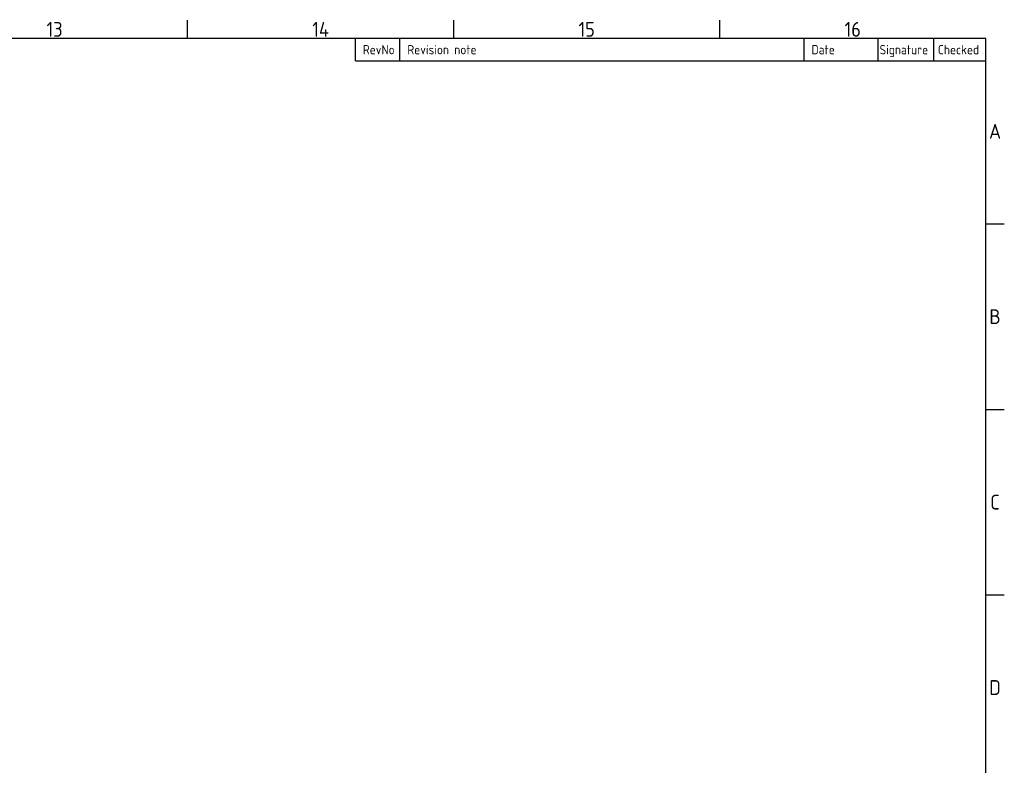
# Model space of a CAD drawing. Extents: x 15 to 1173, y 15 to 825.
# Tile 37 of 37: x 907 to 1173, y 624 to 825. Entities that reach past the tile are written whole.
import ezdxf
from ezdxf.enums import TextEntityAlignment as Align

# ---------------------------------------------------------------- set-up
doc = ezdxf.new("R2010")
doc.units = 0
for name, color, linetype in [('FRAME_025', 7, 'CONTINUOUS'), ('FRAME_050', 6, 'CONTINUOUS'), ('FRAME_070', 5, 'CONTINUOUS')]:
    doc.layers.add(name, color=color, linetype=linetype)
doc.styles.add('ISO_PROPORTIONAL', font='isocp.shx')

# ---------------------------------------------------------------- blocks, each defined once
blk = doc.blocks.new('ISO_A0_TITLE_BLOCK')
at = {"layer": 'FRAME_050'}
for p, q in [((952.75, 820), (952.75, 825)), ((1024.5, 820), (1024.5, 825)), ((1096.25, 820), (1096.25, 825)), ((1168, 770), (1173, 770)), ((1168, 720), (1173, 720)), ((1168, 670), (1173, 670))]:
    blk.add_line(p, q, dxfattribs=at)
at = {"layer": 'FRAME_070'}
for p, q in [((1168, 820), (20, 820)), ((998, 814), (998, 820)), ((1010, 814), (1010, 820)), ((1119, 814), (1119, 820)), ((1139, 814), (1139, 820)), ((1154, 814), (1154, 820)), ((1168, 20), (1168, 820)), ((998, 814), (1168, 814))]:
    blk.add_line(p, q, dxfattribs=at)
at = {"layer": 'FRAME_025', "style": 'ISO_PROPORTIONAL'}
for s, p in [('RevNo', (1000, 817)), ('Revision note', (1012, 817)), ('Date', (1121, 817)), ('Signature', (1139.361, 817)), ('Checked', (1155.083, 817))]:
    blk.add_text(s, height=2.5, dxfattribs=at).set_placement(p, align=Align.MIDDLE_LEFT)
at = {"layer": 'FRAME_025', "style": 'ISO_PROPORTIONAL', "flags": 8}
for tag, p in [('DESIGNED_BY', (1000, 43)), ('CHECKED_BY', (1032, 43)), ('APPROVED_BY_DATE', (1057, 43)), ('FILENAME', (1095, 43)), ('DATE', (1120, 43)), ('SCALE', (1150, 43)), ('EDITION', (1135, 23)), ('SHEET', (1150, 23))]:
    blk.add_attdef(tag, text='', height=2.5, dxfattribs=at).set_placement(p, align=Align.MIDDLE_LEFT)
at = {"layer": 'FRAME_050', "style": 'ISO_PROPORTIONAL'}
for s, p in [('13', (916.875, 822.5)), ('14', (988.625, 822.5)), ('15', (1060.375, 822.5)), ('16', (1132.125, 822.5)), ('A', (1170.5, 795)), ('B', (1170.5, 745)), ('C', (1170.5, 695)), ('D', (1170.5, 645))]:
    blk.add_text(s, height=4, dxfattribs=at).set_placement(p, align=Align.MIDDLE)
at = {"layer": 'FRAME_050', "style": 'ISO_PROPORTIONAL', "flags": 8}
for tag, height, p in [('TITLE', 5, (1120.5, 35)), ('OWNER', 5, (1035.5, 30)), ('DRAWING_NUMBER', 3, (1103, 25))]:
    blk.add_attdef(tag, text='', height=height, dxfattribs=at).set_placement(p, align=Align.MIDDLE)

msp = doc.modelspace()

# ---------------------------------------------------------------- block references
at = {"layer": 'FRAME_070'}
msp.add_blockref('ISO_A0_TITLE_BLOCK', (0, 0), dxfattribs=at)

doc.saveas('drawing.dxf')
